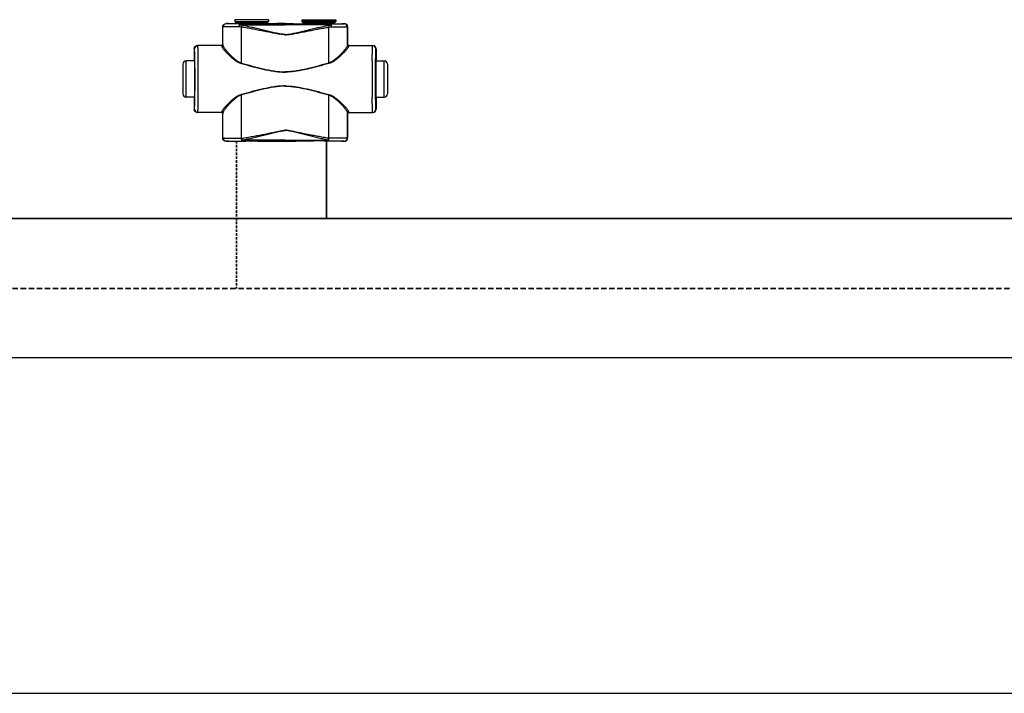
# Model space of a CAD drawing. Header units: millimetres. Extents: x 14365 to 105143, y -126377 to -22383.
# Tile 52 of 191: x 46528 to 47261, y -123757 to -123255. Entities that reach past the tile are written whole.
import ezdxf

# ---------------------------------------------------------------- set-up
doc = ezdxf.new("R2010")
doc.units = ezdxf.units.MM
doc.linetypes.add('VERDECKT', pattern=[9.525, 6.35, -3.175])
doc.linetypes.add('ČÁRKOVANÁ', pattern=[0.75, 0.5, -0.25])
for name, color, linetype, lineweight in [('UT_POTRUBI - PŘÍVOD', 1, 'Continuous', 35), ('UT_POTRUBI - ZPÁTEČKA', 5, 'ČÁRKOVANÁ', 35), ('UT_SCHÉMA_PŘÍVOD', 10, 'Continuous', 35), ('UT_SCHÉMA_ZPÁTEČKA', 172, 'VERDECKT', 35)]:
    doc.layers.add(name, color=color, linetype=linetype, lineweight=lineweight)

msp = doc.modelspace()

# ---------------------------------------------------------------- linework, layer by layer
at = {"color": 0, "linetype": 'Continuous'}
for p, q in [((46679.4, -123261), (46679.27, -123260.87)), ((46679.27, -123273.87), (46679.27, -123260.87)), ((46681.9, -123258.5), (46681.77, -123258.37)), ((46683.43, -123258.37), (46681.77, -123258.37)), ((46683.77, -123258.48), (46683.43, -123258.37)), ((46713.37, -123255.47), (46688.17, -123255.47)), ((46688.17, -123255.47), (46688.17, -123256.87)), ((46688.17, -123256.87), (46689.13, -123257.83)), ((46688.17, -123256.87), (46713.37, -123256.87)), ((46689.13, -123257.83), (46712.42, -123257.83)), ((46689.27, -123258.18), (46712.27, -123258.18)), ((46689.27, -123258.18), (46689.27, -123258.54)), ((46696.92, -123258.57), (46692.07, -123258.57)), ((46692.07, -123259.26), (46692.07, -123258.57)), ((46692.07, -123259.26), (46725.77, -123259.26)), ((46725.77, -123258.57), (46704.63, -123258.57)), ((46712.27, -123258.18), (46712.27, -123258.54)), ((46713.37, -123256.87), (46712.42, -123257.83)), ((46713.37, -123255.47), (46713.37, -123256.87)), ((46719.52, -123258.37), (46717.77, -123258.48)), ((46725.77, -123258.37), (46719.52, -123258.37)), ((46725.77, -123258.37), (46732.03, -123258.37)), ((46725.77, -123258.57), (46746.92, -123258.57)), ((46759.48, -123259.26), (46725.77, -123259.26)), ((46732.03, -123258.37), (46733.77, -123258.48)), ((46738.17, -123255.47), (46763.37, -123255.47)), ((46738.17, -123255.47), (46738.17, -123256.87)), ((46763.37, -123256.87), (46738.17, -123256.87)), ((46738.17, -123256.87), (46739.13, -123257.83)), ((46762.42, -123257.83), (46739.13, -123257.83)), ((46762.27, -123258.18), (46739.27, -123258.18)), ((46739.27, -123258.18), (46739.27, -123258.54)), ((46754.63, -123258.57), (46759.48, -123258.57)), ((46759.48, -123259.26), (46759.48, -123258.57)), ((46762.27, -123258.18), (46762.27, -123258.54)), ((46763.37, -123256.87), (46762.42, -123257.83)), ((46763.37, -123255.47), (46763.37, -123256.87)), ((46767.77, -123258.48), (46768.12, -123258.37)), ((46768.12, -123258.37), (46769.77, -123258.37)), ((46769.65, -123258.5), (46769.77, -123258.37)), ((46772.15, -123261), (46772.27, -123260.87)), ((46772.27, -123273.87), (46772.27, -123260.87)), ((46658.28, -123277.17), (46658.07, -123277.17)), ((46658.07, -123277.17), (46658.07, -123285.32)), ((46678.58, -123274.67), (46660.57, -123274.67)), ((46679.27, -123273.87), (46679.38, -123273.87)), ((46772.27, -123273.87), (46772.17, -123273.87)), ((46772.97, -123274.67), (46790.97, -123274.67)), ((46793.27, -123277.17), (46793.47, -123277.17)), ((46793.47, -123277.17), (46793.47, -123285.32)), ((46649.57, -123288.67), (46649.57, -123310.67)), ((46658.32, -123286.17), (46652.07, -123286.17)), ((46652.07, -123313.17), (46652.07, -123286.17)), ((46658.07, -123285.32), (46658.28, -123285.67)), ((46658.47, -123285.69), (46658.47, -123285.67)), ((46793.08, -123285.69), (46793.08, -123285.67)), ((46793.23, -123286.17), (46799.47, -123286.17)), ((46793.47, -123285.32), (46793.27, -123285.67)), ((46799.47, -123313.17), (46799.47, -123286.17)), ((46801.97, -123288.67), (46801.97, -123310.67)), ((46658.32, -123313.17), (46652.07, -123313.17)), ((46658.28, -123313.67), (46658.07, -123314.02)), ((46658.47, -123313.68), (46658.47, -123313.66)), ((46793.08, -123313.68), (46793.08, -123313.66)), ((46793.23, -123313.17), (46799.47, -123313.17)), ((46793.27, -123313.67), (46793.47, -123314.02)), ((46658.07, -123314.02), (46658.07, -123322.17)), ((46793.47, -123314.02), (46793.47, -123322.17)), ((46658.07, -123322.17), (46658.28, -123322.17)), ((46678.58, -123324.67), (46660.57, -123324.67)), ((46679.38, -123325.47), (46679.27, -123325.47)), ((46679.27, -123343.57), (46679.27, -123325.47)), ((46772.17, -123325.47), (46772.27, -123325.47)), ((46772.27, -123343.57), (46772.27, -123325.47)), ((46772.97, -123324.67), (46790.97, -123324.67)), ((46793.47, -123322.17), (46793.27, -123322.17)), ((46679.27, -123343.57), (46679.39, -123343.46)), ((46681.77, -123346.07), (46681.89, -123345.96)), ((46683.43, -123346.07), (46681.77, -123346.07)), ((46683.77, -123345.97), (46683.43, -123346.07)), ((46693.32, -123343.83), (46693.5, -123343.83)), ((46693.64, -123345.89), (46693.82, -123345.89)), ((46725.77, -123345.14), (46693.82, -123345.14)), ((46693.82, -123345.89), (46693.82, -123345.14)), ((46693.82, -123345.89), (46695.08, -123345.89)), ((46706.47, -123345.89), (46725.77, -123345.89)), ((46719.52, -123346.07), (46717.77, -123345.97)), ((46725.77, -123346.07), (46719.52, -123346.07)), ((46725.77, -123345.14), (46757.73, -123345.14)), ((46745.08, -123345.89), (46725.77, -123345.89)), ((46725.77, -123346.07), (46732.03, -123346.07)), ((46732.03, -123346.07), (46733.77, -123345.97)), ((46757.73, -123345.89), (46756.47, -123345.89)), ((46757.73, -123345.89), (46757.73, -123345.14)), ((46757.91, -123345.89), (46757.73, -123345.89)), ((46758.23, -123343.83), (46758.05, -123343.83)), ((46767.77, -123345.97), (46768.12, -123346.07)), ((46768.12, -123346.07), (46769.77, -123346.07)), ((46769.77, -123346.07), (46769.66, -123345.96)), ((46772.27, -123343.57), (46772.16, -123343.46))]:
    msp.add_line(p, q, dxfattribs=at)
at = {"ltscale": 8}
for p, q in [((31841.29, -123507.19), (105085.12, -123507.19)), ((31841.29, -123757.19), (105085.12, -123757.19))]:
    msp.add_line(p, q, dxfattribs=at)
at = {"color": 0, "linetype": 'Continuous'}
for centre, radius, start, end in [((46681.9, -123261), 2.5, 90.00246, 179.99754), ((46688.77, -123258.18), 0.5, 0, 45), ((46712.77, -123258.18), 0.5, 135, 180), ((46738.77, -123258.18), 0.5, 0, 45), ((46762.77, -123258.18), 0.5, 135, 180), ((46769.65, -123261), 2.5, 0.00246, 89.99754), ((46660.78, -123277.17), 2.5, 90.00225, 180.00111), ((46678.58, -123273.87), 0.8, 270.0036, 359.99724), ((46772.97, -123273.87), 0.8, 180.00276, 269.9964), ((46790.77, -123277.17), 2.5, 359.99889, 89.99775), ((46652.07, -123288.67), 2.5, 90, 180), ((44218.61, -123299.67), 2442.41, 359.68325, 0.31675), ((49232.94, -123299.67), 2442.41, 179.68325, 180.31675), ((46799.47, -123288.67), 2.5, 0, 90), ((46652.07, -123310.67), 2.5, 180, 270), ((46799.47, -123310.67), 2.5, 270, 0), ((46660.78, -123322.17), 2.5, 179.99889, 269.99775), ((46678.58, -123325.47), 0.8, 0.00276, 89.9964), ((46772.97, -123325.47), 0.8, 90.0036, 179.99724), ((46790.77, -123322.17), 2.5, 270.00225, 0.00111), ((46681.89, -123343.46), 2.5, 180.00246, 269.99754), ((46769.66, -123343.46), 2.5, 270.00246, 359.99754)]:
    msp.add_arc(centre, radius, start, end, dxfattribs=at)
at = {"color": 0, "linetype": 'Continuous', "extrusion": (0, 0, -1)}
for centre, major_axis, ratio, start_param, end_param in [((46681.77, -123260.87), (-1.77, 1.77), 0.999973, -0.785384, 0.785384), ((46700.77, -123258.48), (-17, 0), 0.005236, 4.941076, 6.283185), ((46700.77, -123258.48), (-17, 0), 0.005236, 3.141593, 4.483702), ((46660.57, -123277.17), (-2.5, 0), 0.999945, 0, 1.570796), ((46678.47, -123273.87), (-0.8, 0), 0.999986, -3.141593, -1.659157), ((46658.28, -123299.67), (0, 14), 0.010472, 0, 3.141593), ((46660.57, -123322.17), (-2.5, 0), 0.999945, -1.570796, 0), ((46678.47, -123325.47), (0.8, 0), 0.999986, -1.395381, 0), ((46681.77, -123343.57), (1.77, 1.77), 0.999973, -3.926977, -2.356208), ((46700.77, -123345.97), (-17, 0), 0.005236, 0, 1.229157), ((46700.77, -123345.97), (-17, 0), 0.005236, 1.912436, 3.141593)]:
    msp.add_ellipse(centre, major_axis=major_axis, ratio=ratio, start_param=start_param, end_param=end_param, dxfattribs=at)
at = {"color": 0, "linetype": 'Continuous'}
for centre, major_axis, ratio, start_param, end_param in [((46750.77, -123258.48), (17, 0), 0.005236, 3.141593, 4.483702), ((46750.77, -123258.48), (17, 0), 0.005236, 4.941076, 6.283185), ((46769.77, -123260.87), (1.77, 1.77), 0.999973, -0.785384, 0.785384), ((46773.07, -123273.87), (0.8, 0), 0.999986, -3.141593, -1.659157), ((46790.97, -123277.17), (2.5, 0), 0.999945, 0, 1.570796), ((46793.27, -123299.67), (0, 14), 0.010472, 0, 3.141593), ((46773.07, -123325.47), (-0.8, 0), 0.999986, -1.395381, 0), ((46790.97, -123322.17), (2.5, 0), 0.999945, -1.570796, 0), ((46750.77, -123345.97), (17, 0), 0.005236, 1.912436, 3.141593), ((46750.77, -123345.97), (17, 0), 0.005236, 0, 1.229157), ((46769.77, -123343.57), (-1.77, 1.77), 0.999973, -3.926977, -2.356208)]:
    msp.add_ellipse(centre, major_axis=major_axis, ratio=ratio, start_param=start_param, end_param=end_param, dxfattribs=at)
for points, knots in [([(46691.46, -123260.68), (46690.62, -123260.69), (46689.02, -123260.7), (46687.05, -123260.72), (46685.59, -123260.74), (46684.58, -123260.76), (46683.65, -123260.77), (46682.8, -123260.79), (46682.04, -123260.81), (46681.37, -123260.84), (46680.79, -123260.86), (46680.37, -123260.88), (46680.08, -123260.9), (46679.91, -123260.91), (46679.76, -123260.93), (46679.63, -123260.94), (46679.54, -123260.95), (46679.46, -123260.97), (46679.42, -123260.98), (46679.4, -123260.99), (46679.4, -123261)], [0, 0, 0, 0, 0.207034, 0.39928, 0.488214, 0.57154, 0.648707, 0.71921, 0.782588, 0.838437, 0.886403, 0.926186, 0.942933, 0.957549, 0.970012, 0.98031, 0.988432, 0.994377, 0.998178, 1, 1, 1, 1]), ([(46679.41, -123274.41), (46679.41, -123273.29), (46679.4, -123268.82), (46679.4, -123264.35), (46679.4, -123261)], [0, 0, 0, 0, 0.250733, 1, 1, 1, 1]), ([(46692.07, -123258.57), (46691.37, -123258.56), (46690.01, -123258.56), (46688.35, -123258.56), (46687.11, -123258.55), (46686.26, -123258.55), (46685.48, -123258.54), (46684.76, -123258.54), (46684.12, -123258.54), (46683.55, -123258.53), (46683.07, -123258.53), (46682.71, -123258.52), (46682.47, -123258.52), (46682.33, -123258.51), (46682.2, -123258.51), (46682.1, -123258.51), (46682.02, -123258.51), (46681.98, -123258.5), (46681.95, -123258.5), (46681.93, -123258.5), (46681.91, -123258.5), (46681.9, -123258.5), (46681.9, -123258.5), (46681.9, -123258.5)], [0, 0, 0, 0, 0.207653, 0.400343, 0.489423, 0.572844, 0.650059, 0.720565, 0.783909, 0.839692, 0.887568, 0.927242, 0.943927, 0.958477, 0.970869, 0.981088, 0.989117, 0.992306, 0.994945, 0.997032, 0.998568, 0.999554, 1, 1, 1, 1]), ([(46692.07, -123258.57), (46691.98, -123258.57), (46691.88, -123258.68), (46691.8, -123258.81), (46691.74, -123258.96), (46691.66, -123259.19), (46691.59, -123259.5), (46691.53, -123259.86), (46691.48, -123260.26), (46691.46, -123260.54), (46691.46, -123260.68)], [0, 0, 0, 0, 0.117156, 0.161001, 0.211236, 0.330442, 0.472834, 0.634922, 0.812344, 1, 1, 1, 1]), ([(46692.07, -123259.26), (46691.95, -123259.47), (46691.72, -123259.93), (46691.54, -123260.42), (46691.46, -123260.68)], [0, 0, 0, 0, 0.464895, 1, 1, 1, 1]), ([(46693.32, -123261.04), (46693.16, -123261.02), (46692.54, -123260.93), (46691.92, -123260.8), (46691.46, -123260.68)], [0, 0, 0, 0, 0.252579, 1, 1, 1, 1]), ([(46693.65, -123259.71), (46693.51, -123259.68), (46692.98, -123259.56), (46692.46, -123259.4), (46692.07, -123259.26)], [0, 0, 0, 0, 0.253704, 1, 1, 1, 1]), ([(46693.65, -123259.71), (46693.58, -123259.91), (46693.46, -123260.35), (46693.37, -123260.8), (46693.32, -123261.04)], [0, 0, 0, 0, 0.464569, 1, 1, 1, 1]), ([(46725.77, -123266.68), (46725.77, -123266.68), (46725.08, -123266.68), (46723.71, -123266.6), (46721.65, -123266.32), (46719.62, -123265.97), (46716.91, -123265.47), (46713.53, -123264.8), (46709.48, -123264.01), (46705.44, -123263.22), (46701.4, -123262.46), (46697.36, -123261.73), (46694.67, -123261.27), (46693.32, -123261.04)], [0.5000015, 0.5000015, 0.5000015, 0.5000015, 0.500002, 0.5313979, 0.5627848, 0.5941575, 0.6255147, 0.6881766, 0.7507583, 0.8132458, 0.8756245, 0.9378805, 1, 1, 1, 1]), ([(46693.34, -123287.82), (46693.34, -123285.58), (46693.33, -123276.65), (46693.33, -123267.73), (46693.32, -123261.04)], [0, 0, 0, 0, 0.250952, 1, 1, 1, 1]), ([(46725.77, -123266.5), (46725.77, -123266.5), (46725.43, -123266.5), (46724.74, -123266.48), (46723.37, -123266.34), (46721.67, -123266.06), (46719.64, -123265.64), (46717.63, -123265.18), (46715.62, -123264.71), (46712.95, -123264.07), (46709.62, -123263.27), (46705.62, -123262.33), (46701.63, -123261.41), (46697.64, -123260.53), (46694.98, -123259.98), (46693.65, -123259.71)], [0.499995, 0.499995, 0.499995, 0.499995, 0.4999958, 0.5157333, 0.5314718, 0.5629204, 0.5943483, 0.6257534, 0.6571339, 0.6884877, 0.7511054, 0.813586, 0.8759088, 0.9380534, 1, 1, 1, 1]), ([(46704.63, -123258.57), (46703.99, -123258.57), (46702.71, -123258.59), (46700.77, -123258.61), (46698.84, -123258.59), (46697.56, -123258.57), (46696.92, -123258.57)], [0, 0, 0, 0, 0.248355, 0.5, 0.751645, 1, 1, 1, 1]), ([(46725.77, -123266.5), (46725.77, -123266.5), (46726.12, -123266.5), (46726.81, -123266.48), (46728.18, -123266.34), (46729.88, -123266.06), (46731.91, -123265.64), (46733.92, -123265.18), (46735.93, -123264.71), (46738.6, -123264.07), (46741.93, -123263.27), (46745.93, -123262.33), (46749.92, -123261.41), (46753.91, -123260.53), (46756.57, -123259.98), (46757.9, -123259.71)], [0.499995, 0.499995, 0.499995, 0.499995, 0.4999958, 0.5157333, 0.5314718, 0.5629204, 0.5943483, 0.6257534, 0.6571339, 0.6884877, 0.7511054, 0.813586, 0.8759088, 0.9380534, 1, 1, 1, 1]), ([(46725.77, -123266.68), (46725.77, -123266.68), (46726.46, -123266.68), (46727.84, -123266.6), (46729.9, -123266.32), (46731.93, -123265.97), (46734.64, -123265.47), (46738.02, -123264.8), (46742.07, -123264.01), (46746.11, -123263.22), (46750.15, -123262.46), (46754.19, -123261.73), (46756.88, -123261.27), (46758.23, -123261.04)], [0.5000015, 0.5000015, 0.5000015, 0.5000015, 0.500002, 0.5313979, 0.5627848, 0.5941575, 0.6255147, 0.6881766, 0.7507583, 0.8132458, 0.8756245, 0.9378805, 1, 1, 1, 1]), ([(46746.92, -123258.57), (46747.56, -123258.57), (46748.84, -123258.59), (46750.77, -123258.61), (46752.71, -123258.59), (46753.99, -123258.57), (46754.63, -123258.57)], [0, 0, 0, 0, 0.248355, 0.5, 0.751645, 1, 1, 1, 1]), ([(46757.9, -123259.71), (46758.04, -123259.68), (46758.57, -123259.56), (46759.09, -123259.4), (46759.48, -123259.26)], [0, 0, 0, 0, 0.253704, 1, 1, 1, 1]), ([(46757.9, -123259.71), (46757.97, -123259.91), (46758.09, -123260.35), (46758.18, -123260.8), (46758.23, -123261.04)], [0, 0, 0, 0, 0.464569, 1, 1, 1, 1]), ([(46758.21, -123287.82), (46758.21, -123285.58), (46758.22, -123276.65), (46758.22, -123267.73), (46758.23, -123261.04)], [0, 0, 0, 0, 0.250952, 1, 1, 1, 1]), ([(46758.23, -123261.04), (46758.39, -123261.02), (46759.01, -123260.93), (46759.63, -123260.8), (46760.09, -123260.68)], [0, 0, 0, 0, 0.252579, 1, 1, 1, 1]), ([(46759.48, -123258.57), (46760.18, -123258.56), (46761.54, -123258.56), (46763.2, -123258.56), (46764.44, -123258.55), (46765.28, -123258.55), (46766.07, -123258.54), (46766.79, -123258.54), (46767.43, -123258.54), (46767.99, -123258.53), (46768.48, -123258.53), (46768.83, -123258.52), (46769.08, -123258.52), (46769.22, -123258.51), (46769.35, -123258.51), (46769.45, -123258.51), (46769.53, -123258.51), (46769.57, -123258.5), (46769.6, -123258.5), (46769.62, -123258.5), (46769.64, -123258.5), (46769.65, -123258.5), (46769.65, -123258.5), (46769.65, -123258.5)], [0, 0, 0, 0, 0.207653, 0.400343, 0.489423, 0.572844, 0.650059, 0.720565, 0.783909, 0.839692, 0.887568, 0.927242, 0.943927, 0.958477, 0.970869, 0.981088, 0.989117, 0.992306, 0.994945, 0.997032, 0.998568, 0.999554, 1, 1, 1, 1]), ([(46759.48, -123258.57), (46759.56, -123258.57), (46759.67, -123258.68), (46759.75, -123258.81), (46759.81, -123258.96), (46759.89, -123259.19), (46759.96, -123259.5), (46760.02, -123259.86), (46760.07, -123260.26), (46760.09, -123260.54), (46760.09, -123260.68)], [0, 0, 0, 0, 0.117156, 0.161001, 0.211236, 0.330442, 0.472834, 0.634922, 0.812344, 1, 1, 1, 1]), ([(46759.48, -123259.26), (46759.6, -123259.47), (46759.83, -123259.93), (46760.01, -123260.42), (46760.09, -123260.68)], [0, 0, 0, 0, 0.464895, 1, 1, 1, 1]), ([(46760.09, -123260.68), (46760.92, -123260.69), (46762.53, -123260.7), (46764.5, -123260.72), (46765.96, -123260.74), (46766.97, -123260.76), (46767.9, -123260.77), (46768.75, -123260.79), (46769.51, -123260.81), (46770.18, -123260.84), (46770.76, -123260.86), (46771.18, -123260.88), (46771.47, -123260.9), (46771.64, -123260.91), (46771.79, -123260.93), (46771.92, -123260.94), (46772.01, -123260.95), (46772.08, -123260.97), (46772.13, -123260.98), (46772.15, -123260.99), (46772.15, -123261)], [0, 0, 0, 0, 0.207034, 0.39928, 0.488214, 0.57154, 0.648707, 0.71921, 0.782588, 0.838437, 0.886403, 0.926186, 0.942933, 0.957549, 0.970012, 0.98031, 0.988432, 0.994377, 0.998178, 1, 1, 1, 1]), ([(46772.14, -123274.41), (46772.14, -123273.29), (46772.15, -123268.82), (46772.15, -123264.35), (46772.15, -123261)], [0, 0, 0, 0, 0.250733, 1, 1, 1, 1]), ([(46658.47, -123285.67), (46658.46, -123285.04), (46658.45, -123283.85), (46658.44, -123282.41), (46658.42, -123281.36), (46658.41, -123280.65), (46658.4, -123280.01), (46658.39, -123279.43), (46658.38, -123278.91), (46658.36, -123278.46), (46658.35, -123278.08), (46658.34, -123277.8), (46658.33, -123277.61), (46658.32, -123277.5), (46658.32, -123277.4), (46658.31, -123277.32), (46658.31, -123277.26), (46658.3, -123277.21), (46658.29, -123277.19), (46658.29, -123277.17), (46658.28, -123277.17)], [0, 0, 0, 0, 0.221931, 0.420259, 0.509783, 0.592499, 0.668149, 0.736495, 0.797321, 0.850436, 0.895675, 0.932895, 0.948462, 0.961984, 0.973451, 0.982856, 0.990196, 0.99547, 0.998697, 1, 1, 1, 1]), ([(46660.98, -123286.17), (46660.98, -123285.33), (46660.97, -123283.74), (46660.95, -123281.8), (46660.93, -123280.38), (46660.92, -123279.43), (46660.91, -123278.55), (46660.9, -123277.76), (46660.89, -123277.06), (46660.87, -123276.44), (46660.86, -123275.92), (46660.85, -123275.54), (46660.84, -123275.28), (46660.83, -123275.12), (46660.82, -123274.99), (46660.81, -123274.88), (46660.81, -123274.79), (46660.8, -123274.73), (46660.79, -123274.69), (46660.79, -123274.68), (46660.79, -123274.67), (46660.78, -123274.67)], [0, 0, 0, 0, 0.218984, 0.416191, 0.505653, 0.588551, 0.664564, 0.733396, 0.794781, 0.848478, 0.894279, 0.932006, 0.947796, 0.961515, 0.973152, 0.982695, 0.990138, 0.995479, 0.998726, 0.999584, 1, 1, 1, 1]), ([(46678.58, -123274.67), (46678.58, -123274.67), (46678.58, -123274.68), (46678.58, -123274.68), (46678.59, -123274.69), (46678.59, -123274.72), (46678.59, -123274.75), (46678.59, -123274.81), (46678.6, -123274.88), (46678.6, -123274.97), (46678.6, -123275.08), (46678.61, -123275.15), (46678.61, -123275.19)], [0, 0, 0, 0, 0.005122, 0.017304, 0.037118, 0.064661, 0.143035, 0.252499, 0.393016, 0.564526, 0.766907, 1, 1, 1, 1]), ([(46679.41, -123274.41), (46679.41, -123274.51), (46679.36, -123274.72), (46679.19, -123274.98), (46678.92, -123275.15), (46678.71, -123275.19), (46678.61, -123275.19)], [0, 0, 0, 0, 0.247572, 0.496581, 0.747591, 1, 1, 1, 1]), ([(46678.61, -123275.19), (46678.61, -123275.26), (46678.63, -123275.4), (46678.7, -123275.62), (46678.81, -123275.87), (46679.02, -123276.26), (46679.38, -123276.8), (46679.91, -123277.5), (46680.55, -123278.29), (46681.59, -123279.47), (46683.09, -123281.05), (46685.13, -123283.02), (46687.04, -123284.66), (46688.74, -123285.92), (46690.6, -123287.13), (46692.14, -123287.86), (46693.23, -123288.15)], [0, 0, 0, 0, 0.009694, 0.02127, 0.034861, 0.050494, 0.087694, 0.13227, 0.183417, 0.240322, 0.368483, 0.511765, 0.666448, 0.747227, 0.829948, 1, 1, 1, 1]), ([(46679.38, -123273.87), (46679.38, -123273.87), (46679.38, -123273.88), (46679.38, -123273.88), (46679.39, -123273.89), (46679.39, -123273.92), (46679.39, -123273.96), (46679.39, -123274.01), (46679.4, -123274.09), (46679.4, -123274.18), (46679.4, -123274.29), (46679.41, -123274.37), (46679.41, -123274.41)], [0, 0, 0, 0, 0.005057, 0.017214, 0.037015, 0.06455, 0.142921, 0.252392, 0.392925, 0.564459, 0.766871, 1, 1, 1, 1]), ([(46679.41, -123274.41), (46679.41, -123274.48), (46679.43, -123274.62), (46679.5, -123274.86), (46679.6, -123275.11), (46679.8, -123275.52), (46680.13, -123276.08), (46680.64, -123276.81), (46681.24, -123277.62), (46682.22, -123278.83), (46683.63, -123280.45), (46685.56, -123282.47), (46687.38, -123284.16), (46688.99, -123285.48), (46690.77, -123286.74), (46692.27, -123287.51), (46693.34, -123287.82)], [0, 0, 0, 0, 0.010286, 0.022433, 0.036551, 0.052653, 0.090607, 0.135698, 0.187142, 0.244158, 0.372094, 0.514728, 0.6685, 0.748767, 0.830965, 1, 1, 1, 1]), ([(46772.14, -123274.41), (46772.14, -123274.48), (46772.12, -123274.62), (46772.05, -123274.86), (46771.95, -123275.11), (46771.75, -123275.52), (46771.42, -123276.08), (46770.91, -123276.81), (46770.31, -123277.62), (46769.33, -123278.83), (46767.92, -123280.45), (46765.99, -123282.47), (46764.17, -123284.16), (46762.55, -123285.48), (46760.78, -123286.74), (46759.28, -123287.51), (46758.21, -123287.82)], [0, 0, 0, 0, 0.010286, 0.022433, 0.036551, 0.052653, 0.090607, 0.135698, 0.187142, 0.244158, 0.372094, 0.514728, 0.6685, 0.748767, 0.830965, 1, 1, 1, 1]), ([(46772.94, -123275.19), (46772.94, -123275.26), (46772.92, -123275.4), (46772.85, -123275.62), (46772.74, -123275.87), (46772.53, -123276.26), (46772.17, -123276.8), (46771.64, -123277.5), (46771, -123278.29), (46769.96, -123279.47), (46768.46, -123281.05), (46766.42, -123283.02), (46764.51, -123284.66), (46762.81, -123285.92), (46760.95, -123287.13), (46759.41, -123287.86), (46758.32, -123288.15)], [0, 0, 0, 0, 0.009694, 0.02127, 0.034861, 0.050494, 0.087694, 0.13227, 0.183417, 0.240322, 0.368483, 0.511765, 0.666448, 0.747227, 0.829948, 1, 1, 1, 1]), ([(46772.17, -123273.87), (46772.17, -123273.87), (46772.17, -123273.88), (46772.17, -123273.88), (46772.16, -123273.89), (46772.16, -123273.92), (46772.16, -123273.96), (46772.16, -123274.01), (46772.15, -123274.09), (46772.15, -123274.18), (46772.15, -123274.29), (46772.14, -123274.37), (46772.14, -123274.41)], [0, 0, 0, 0, 0.005057, 0.017214, 0.037015, 0.06455, 0.142921, 0.252392, 0.392925, 0.564459, 0.766871, 1, 1, 1, 1]), ([(46772.14, -123274.41), (46772.14, -123274.51), (46772.18, -123274.72), (46772.36, -123274.98), (46772.63, -123275.15), (46772.84, -123275.19), (46772.94, -123275.19)], [0, 0, 0, 0, 0.247572, 0.496581, 0.747591, 1, 1, 1, 1]), ([(46772.97, -123274.67), (46772.97, -123274.67), (46772.97, -123274.68), (46772.97, -123274.68), (46772.96, -123274.69), (46772.96, -123274.72), (46772.96, -123274.75), (46772.96, -123274.81), (46772.95, -123274.88), (46772.95, -123274.97), (46772.95, -123275.08), (46772.94, -123275.15), (46772.94, -123275.19)], [0, 0, 0, 0, 0.005122, 0.017304, 0.037118, 0.064661, 0.143035, 0.252499, 0.393016, 0.564526, 0.766907, 1, 1, 1, 1]), ([(46790.57, -123286.17), (46790.57, -123285.33), (46790.58, -123283.74), (46790.6, -123281.8), (46790.62, -123280.38), (46790.63, -123279.43), (46790.64, -123278.55), (46790.65, -123277.76), (46790.66, -123277.06), (46790.68, -123276.44), (46790.69, -123275.92), (46790.7, -123275.54), (46790.71, -123275.28), (46790.72, -123275.12), (46790.73, -123274.99), (46790.73, -123274.88), (46790.74, -123274.79), (46790.75, -123274.73), (46790.76, -123274.69), (46790.76, -123274.68), (46790.76, -123274.67), (46790.77, -123274.67)], [0, 0, 0, 0, 0.218984, 0.416191, 0.505653, 0.588551, 0.664564, 0.733396, 0.794781, 0.848478, 0.894279, 0.932006, 0.947796, 0.961515, 0.973152, 0.982695, 0.990138, 0.995479, 0.998726, 0.999584, 1, 1, 1, 1]), ([(46793.08, -123285.67), (46793.09, -123285.04), (46793.1, -123283.85), (46793.11, -123282.41), (46793.13, -123281.36), (46793.14, -123280.65), (46793.15, -123280.01), (46793.16, -123279.43), (46793.17, -123278.91), (46793.19, -123278.46), (46793.2, -123278.08), (46793.21, -123277.8), (46793.22, -123277.61), (46793.23, -123277.5), (46793.23, -123277.4), (46793.24, -123277.32), (46793.24, -123277.26), (46793.25, -123277.21), (46793.26, -123277.19), (46793.26, -123277.17), (46793.27, -123277.17)], [0, 0, 0, 0, 0.221931, 0.420259, 0.509783, 0.592499, 0.668149, 0.736495, 0.797321, 0.850436, 0.895675, 0.932895, 0.948462, 0.961984, 0.973451, 0.982856, 0.990196, 0.99547, 0.998697, 1, 1, 1, 1]), ([(46658.47, -123313.66), (46658.49, -123311.47), (46658.51, -123306.81), (46658.52, -123299.68), (46658.51, -123292.54), (46658.49, -123287.88), (46658.47, -123285.69)], [0, 0, 0, 0, 0.235226, 0.499987, 0.764754, 1, 1, 1, 1]), ([(46693.34, -123287.82), (46693.33, -123287.85), (46693.3, -123287.96), (46693.26, -123288.07), (46693.23, -123288.15)], [0, 0, 0, 0, 0.258378, 1, 1, 1, 1]), ([(46693.23, -123288.15), (46695.9, -123288.87), (46699.9, -123289.94), (46705.26, -123291.31), (46709.3, -123292.28), (46713.36, -123293.16), (46717.47, -123293.89), (46720.92, -123294.3), (46723.69, -123294.48), (46725.08, -123294.51), (46725.77, -123294.51), (46725.77, -123294.51)], [0, 0, 0, 0, 0.1245061, 0.1869228, 0.2494269, 0.3120016, 0.3746311, 0.4372993, 0.4686472, 0.4999998, 0.5, 0.5, 0.5, 0.5]), ([(46693.34, -123287.82), (46695.99, -123288.56), (46699.97, -123289.66), (46705.31, -123291.07), (46709.34, -123292.07), (46713.39, -123292.97), (46717.48, -123293.72), (46720.92, -123294.15), (46723.69, -123294.33), (46725.08, -123294.36), (46725.77, -123294.36), (46725.77, -123294.36)], [0, 0, 0, 0, 0.1244767, 0.1868883, 0.2493924, 0.3119715, 0.3746087, 0.437287, 0.4686409, 0.4999998, 0.5, 0.5, 0.5, 0.5]), ([(46758.21, -123287.82), (46755.56, -123288.56), (46751.57, -123289.66), (46746.24, -123291.07), (46742.21, -123292.07), (46738.16, -123292.97), (46734.07, -123293.72), (46730.63, -123294.15), (46727.86, -123294.33), (46726.47, -123294.36), (46725.77, -123294.36), (46725.77, -123294.36)], [0, 0, 0, 0, 0.1244767, 0.1868883, 0.2493924, 0.3119715, 0.3746087, 0.437287, 0.4686409, 0.4999998, 0.5, 0.5, 0.5, 0.5]), ([(46758.32, -123288.15), (46755.65, -123288.87), (46751.65, -123289.94), (46746.29, -123291.31), (46742.25, -123292.28), (46738.19, -123293.16), (46734.08, -123293.89), (46730.63, -123294.3), (46727.86, -123294.48), (46726.47, -123294.51), (46725.77, -123294.51), (46725.77, -123294.51)], [0, 0, 0, 0, 0.1245061, 0.1869228, 0.2494269, 0.3120016, 0.3746311, 0.4372993, 0.4686472, 0.4999998, 0.5, 0.5, 0.5, 0.5]), ([(46758.21, -123287.82), (46758.22, -123287.85), (46758.25, -123287.96), (46758.29, -123288.07), (46758.32, -123288.15)], [0, 0, 0, 0, 0.258378, 1, 1, 1, 1]), ([(46793.08, -123313.66), (46793.06, -123311.47), (46793.04, -123306.81), (46793.03, -123299.68), (46793.04, -123292.54), (46793.06, -123287.88), (46793.08, -123285.69)], [0, 0, 0, 0, 0.235226, 0.499987, 0.764754, 1, 1, 1, 1]), ([(46725.77, -123304.84), (46724.38, -123304.84), (46721.61, -123304.96), (46717.47, -123305.46), (46713.36, -123306.19), (46709.3, -123307.07), (46705.26, -123308.04), (46699.9, -123309.41), (46695.9, -123310.48), (46693.23, -123311.2)], [0.5, 0.5, 0.5, 0.5, 0.5626889, 0.6253582, 0.6879892, 0.7505657, 0.8130716, 0.8754902, 1, 1, 1, 1]), ([(46725.77, -123304.99), (46724.39, -123304.99), (46721.61, -123305.11), (46717.48, -123305.63), (46713.39, -123306.38), (46709.34, -123307.28), (46705.31, -123308.28), (46699.97, -123309.69), (46695.99, -123310.79), (46693.34, -123311.53)], [0.5, 0.5, 0.5, 0.5, 0.5627005, 0.6253799, 0.6880187, 0.7505997, 0.8131057, 0.8755193, 1, 1, 1, 1]), ([(46725.77, -123304.84), (46727.16, -123304.84), (46729.94, -123304.96), (46734.08, -123305.46), (46738.19, -123306.19), (46742.25, -123307.07), (46746.29, -123308.04), (46751.65, -123309.41), (46755.65, -123310.48), (46758.32, -123311.2)], [0.5, 0.5, 0.5, 0.5, 0.5626889, 0.6253582, 0.6879892, 0.7505657, 0.8130716, 0.8754902, 1, 1, 1, 1]), ([(46725.77, -123304.99), (46727.16, -123304.99), (46729.94, -123305.11), (46734.07, -123305.63), (46738.16, -123306.38), (46742.21, -123307.28), (46746.24, -123308.28), (46751.57, -123309.69), (46755.56, -123310.79), (46758.21, -123311.53)], [0.5, 0.5, 0.5, 0.5, 0.5627005, 0.6253799, 0.6880187, 0.7505997, 0.8131057, 0.8755193, 1, 1, 1, 1]), ([(46658.28, -123322.17), (46658.29, -123322.17), (46658.29, -123322.16), (46658.3, -123322.13), (46658.31, -123322.09), (46658.31, -123322.03), (46658.32, -123321.95), (46658.32, -123321.85), (46658.33, -123321.73), (46658.34, -123321.55), (46658.35, -123321.27), (46658.36, -123320.88), (46658.38, -123320.43), (46658.39, -123319.92), (46658.4, -123319.34), (46658.41, -123318.69), (46658.42, -123317.99), (46658.44, -123316.94), (46658.45, -123315.5), (46658.46, -123314.3), (46658.47, -123313.68)], [0, 0, 0, 0, 0.001303, 0.00453, 0.009804, 0.017144, 0.026549, 0.038016, 0.051538, 0.067105, 0.104325, 0.149564, 0.202679, 0.263505, 0.331851, 0.407501, 0.490217, 0.579741, 0.778069, 1, 1, 1, 1]), ([(46660.78, -123324.67), (46660.79, -123324.67), (46660.79, -123324.67), (46660.79, -123324.65), (46660.8, -123324.62), (46660.81, -123324.56), (46660.81, -123324.47), (46660.82, -123324.36), (46660.83, -123324.23), (46660.84, -123324.07), (46660.85, -123323.81), (46660.86, -123323.43), (46660.87, -123322.91), (46660.89, -123322.29), (46660.9, -123321.58), (46660.91, -123320.79), (46660.92, -123319.92), (46660.93, -123318.97), (46660.95, -123317.55), (46660.97, -123315.61), (46660.98, -123314.02), (46660.98, -123313.18)], [0, 0, 0, 0, 0.000416, 0.001274, 0.004521, 0.009862, 0.017305, 0.026849, 0.038485, 0.052204, 0.067994, 0.105721, 0.151522, 0.205219, 0.266604, 0.335437, 0.411449, 0.494347, 0.58381, 0.781016, 1, 1, 1, 1]), ([(46693.23, -123311.2), (46692.14, -123311.49), (46690.6, -123312.22), (46688.74, -123313.43), (46687.04, -123314.69), (46685.13, -123316.33), (46683.09, -123318.3), (46681.59, -123319.88), (46680.55, -123321.06), (46679.91, -123321.84), (46679.38, -123322.55), (46679.02, -123323.09), (46678.81, -123323.48), (46678.7, -123323.73), (46678.63, -123323.95), (46678.61, -123324.09), (46678.61, -123324.16)], [0, 0, 0, 0, 0.170052, 0.252774, 0.333553, 0.488235, 0.631517, 0.759678, 0.816583, 0.86773, 0.912306, 0.949506, 0.965139, 0.978731, 0.990306, 1, 1, 1, 1]), ([(46693.34, -123311.53), (46692.27, -123311.84), (46690.77, -123312.61), (46688.99, -123313.87), (46687.38, -123315.18), (46685.56, -123316.88), (46683.63, -123318.89), (46682.22, -123320.52), (46681.24, -123321.73), (46680.64, -123322.54), (46680.13, -123323.27), (46679.8, -123323.83), (46679.6, -123324.23), (46679.5, -123324.49), (46679.43, -123324.72), (46679.41, -123324.87), (46679.41, -123324.94)], [0, 0, 0, 0, 0.169036, 0.251233, 0.3315, 0.485272, 0.627906, 0.755842, 0.812858, 0.864302, 0.909393, 0.947347, 0.963449, 0.977567, 0.989714, 1, 1, 1, 1]), ([(46693.34, -123311.53), (46693.33, -123311.5), (46693.3, -123311.39), (46693.26, -123311.28), (46693.23, -123311.2)], [0, 0, 0, 0, 0.258378, 1, 1, 1, 1]), ([(46693.32, -123343.83), (46693.32, -123341.15), (46693.33, -123330.39), (46693.33, -123319.62), (46693.34, -123311.53)], [0, 0, 0, 0, 0.248459, 1, 1, 1, 1]), ([(46758.21, -123311.53), (46758.22, -123311.5), (46758.25, -123311.39), (46758.29, -123311.28), (46758.32, -123311.2)], [0, 0, 0, 0, 0.258378, 1, 1, 1, 1]), ([(46758.21, -123311.53), (46759.28, -123311.84), (46760.78, -123312.61), (46762.55, -123313.87), (46764.17, -123315.18), (46765.99, -123316.88), (46767.92, -123318.89), (46769.33, -123320.52), (46770.31, -123321.73), (46770.91, -123322.54), (46771.42, -123323.27), (46771.75, -123323.83), (46771.95, -123324.23), (46772.05, -123324.49), (46772.12, -123324.72), (46772.14, -123324.87), (46772.14, -123324.94)], [0, 0, 0, 0, 0.169036, 0.251233, 0.3315, 0.485272, 0.627906, 0.755842, 0.812858, 0.864302, 0.909393, 0.947347, 0.963449, 0.977567, 0.989714, 1, 1, 1, 1]), ([(46758.23, -123343.83), (46758.23, -123341.15), (46758.22, -123330.39), (46758.22, -123319.62), (46758.21, -123311.53)], [0, 0, 0, 0, 0.248459, 1, 1, 1, 1]), ([(46758.32, -123311.2), (46759.41, -123311.49), (46760.95, -123312.22), (46762.81, -123313.43), (46764.51, -123314.69), (46766.42, -123316.33), (46768.46, -123318.3), (46769.96, -123319.88), (46771, -123321.06), (46771.64, -123321.84), (46772.17, -123322.55), (46772.53, -123323.09), (46772.74, -123323.48), (46772.85, -123323.73), (46772.92, -123323.95), (46772.94, -123324.09), (46772.94, -123324.16)], [0, 0, 0, 0, 0.170052, 0.252774, 0.333553, 0.488235, 0.631517, 0.759678, 0.816583, 0.86773, 0.912306, 0.949506, 0.965139, 0.978731, 0.990306, 1, 1, 1, 1]), ([(46790.77, -123324.67), (46790.76, -123324.67), (46790.76, -123324.67), (46790.76, -123324.65), (46790.75, -123324.62), (46790.74, -123324.56), (46790.73, -123324.47), (46790.73, -123324.36), (46790.72, -123324.23), (46790.71, -123324.07), (46790.7, -123323.81), (46790.69, -123323.43), (46790.68, -123322.91), (46790.66, -123322.29), (46790.65, -123321.58), (46790.64, -123320.79), (46790.63, -123319.92), (46790.62, -123318.97), (46790.6, -123317.55), (46790.58, -123315.61), (46790.57, -123314.02), (46790.57, -123313.18)], [0, 0, 0, 0, 0.000416, 0.001274, 0.004521, 0.009862, 0.017305, 0.026849, 0.038485, 0.052204, 0.067994, 0.105721, 0.151522, 0.205219, 0.266604, 0.335437, 0.411449, 0.494347, 0.58381, 0.781016, 1, 1, 1, 1]), ([(46793.27, -123322.17), (46793.26, -123322.17), (46793.26, -123322.16), (46793.25, -123322.13), (46793.24, -123322.09), (46793.24, -123322.03), (46793.23, -123321.95), (46793.23, -123321.85), (46793.22, -123321.73), (46793.21, -123321.55), (46793.2, -123321.27), (46793.19, -123320.88), (46793.17, -123320.43), (46793.16, -123319.92), (46793.15, -123319.34), (46793.14, -123318.69), (46793.13, -123317.99), (46793.11, -123316.94), (46793.1, -123315.5), (46793.09, -123314.3), (46793.08, -123313.68)], [0, 0, 0, 0, 0.001303, 0.00453, 0.009804, 0.017144, 0.026549, 0.038016, 0.051538, 0.067105, 0.104325, 0.149564, 0.202679, 0.263505, 0.331851, 0.407501, 0.490217, 0.579741, 0.778069, 1, 1, 1, 1]), ([(46678.61, -123324.16), (46678.61, -123324.2), (46678.6, -123324.27), (46678.6, -123324.38), (46678.6, -123324.47), (46678.59, -123324.54), (46678.59, -123324.6), (46678.59, -123324.63), (46678.59, -123324.65), (46678.58, -123324.66), (46678.58, -123324.67), (46678.58, -123324.67), (46678.58, -123324.67)], [0, 0, 0, 0, 0.233093, 0.435474, 0.606984, 0.747501, 0.856965, 0.935339, 0.962882, 0.982696, 0.994878, 1, 1, 1, 1]), ([(46679.41, -123324.94), (46679.41, -123324.84), (46679.36, -123324.63), (46679.19, -123324.37), (46678.92, -123324.2), (46678.71, -123324.16), (46678.61, -123324.16)], [0, 0, 0, 0, 0.247572, 0.496581, 0.747591, 1, 1, 1, 1]), ([(46679.41, -123324.94), (46679.41, -123324.98), (46679.4, -123325.06), (46679.4, -123325.17), (46679.4, -123325.26), (46679.39, -123325.33), (46679.39, -123325.39), (46679.39, -123325.43), (46679.39, -123325.45), (46679.38, -123325.46), (46679.38, -123325.47), (46679.38, -123325.47), (46679.38, -123325.47)], [0, 0, 0, 0, 0.23313, 0.435541, 0.607074, 0.747608, 0.857079, 0.93545, 0.962985, 0.982786, 0.994943, 1, 1, 1, 1]), ([(46679.39, -123343.46), (46679.39, -123341.92), (46679.4, -123335.75), (46679.4, -123329.58), (46679.41, -123324.94)], [0, 0, 0, 0, 0.248801, 1, 1, 1, 1]), ([(46772.14, -123324.94), (46772.14, -123324.84), (46772.18, -123324.63), (46772.36, -123324.37), (46772.63, -123324.2), (46772.84, -123324.16), (46772.94, -123324.16)], [0, 0, 0, 0, 0.247572, 0.496581, 0.747591, 1, 1, 1, 1]), ([(46772.16, -123343.46), (46772.16, -123341.92), (46772.15, -123335.75), (46772.15, -123329.58), (46772.14, -123324.94)], [0, 0, 0, 0, 0.248801, 1, 1, 1, 1]), ([(46772.14, -123324.94), (46772.14, -123324.98), (46772.15, -123325.06), (46772.15, -123325.17), (46772.15, -123325.26), (46772.16, -123325.33), (46772.16, -123325.39), (46772.16, -123325.43), (46772.16, -123325.45), (46772.17, -123325.46), (46772.17, -123325.47), (46772.17, -123325.47), (46772.17, -123325.47)], [0, 0, 0, 0, 0.23313, 0.435541, 0.607074, 0.747608, 0.857079, 0.93545, 0.962985, 0.982786, 0.994943, 1, 1, 1, 1]), ([(46772.94, -123324.16), (46772.94, -123324.2), (46772.95, -123324.27), (46772.95, -123324.38), (46772.95, -123324.47), (46772.96, -123324.54), (46772.96, -123324.6), (46772.96, -123324.63), (46772.96, -123324.65), (46772.97, -123324.66), (46772.97, -123324.67), (46772.97, -123324.67), (46772.97, -123324.67)], [0, 0, 0, 0, 0.233093, 0.435474, 0.606984, 0.747501, 0.856965, 0.935339, 0.962882, 0.982696, 0.994878, 1, 1, 1, 1]), ([(46693.5, -123343.83), (46694.84, -123343.61), (46697.52, -123343.15), (46701.55, -123342.42), (46705.57, -123341.66), (46708.93, -123341), (46711.61, -123340.47), (46713.63, -123340.06), (46715.64, -123339.64), (46717.66, -123339.23), (46719.68, -123338.81), (46721.36, -123338.47), (46722.71, -123338.21), (46724.06, -123337.96), (46725.09, -123337.82), (46725.77, -123337.82)], [0, 0, 0, 0, 0.0621172, 0.1243716, 0.1867502, 0.2492392, 0.2805207, 0.3118245, 0.3431487, 0.3744915, 0.4058513, 0.4372266, 0.4529199, 0.4686172, 0.5, 0.5, 0.5, 0.5]), ([(46693.82, -123345.14), (46695.15, -123344.87), (46697.8, -123344.32), (46701.78, -123343.44), (46705.76, -123342.53), (46709.08, -123341.74), (46711.74, -123341.09), (46713.73, -123340.6), (46715.72, -123340.1), (46717.72, -123339.6), (46719.72, -123339.1), (46721.38, -123338.68), (46722.72, -123338.37), (46724.06, -123338.07), (46725.09, -123337.9), (46725.77, -123337.9)], [0, 0, 0, 0, 0.0619437, 0.1240868, 0.1864104, 0.2488944, 0.2801902, 0.3115184, 0.3428764, 0.3742614, 0.4056711, 0.4371032, 0.4528275, 0.4685577, 0.5, 0.5, 0.5, 0.5]), ([(46758.05, -123343.83), (46756.71, -123343.61), (46754.03, -123343.15), (46750, -123342.42), (46745.98, -123341.66), (46742.62, -123341), (46739.94, -123340.47), (46737.92, -123340.06), (46735.91, -123339.64), (46733.89, -123339.23), (46731.87, -123338.81), (46730.19, -123338.47), (46728.84, -123338.21), (46727.49, -123337.96), (46726.46, -123337.82), (46725.77, -123337.82)], [0, 0, 0, 0, 0.0621172, 0.1243716, 0.1867502, 0.2492392, 0.2805207, 0.3118245, 0.3431487, 0.3744915, 0.4058513, 0.4372266, 0.4529199, 0.4686172, 0.5, 0.5, 0.5, 0.5]), ([(46757.73, -123345.14), (46756.4, -123344.87), (46753.75, -123344.32), (46749.77, -123343.44), (46745.79, -123342.53), (46742.47, -123341.74), (46739.81, -123341.09), (46737.82, -123340.6), (46735.82, -123340.1), (46733.83, -123339.6), (46731.83, -123339.1), (46730.17, -123338.68), (46728.83, -123338.37), (46727.49, -123338.07), (46726.46, -123337.9), (46725.77, -123337.9)], [0, 0, 0, 0, 0.0619437, 0.1240868, 0.1864104, 0.2488944, 0.2801902, 0.3115184, 0.3428764, 0.3742614, 0.4056711, 0.4371032, 0.4528275, 0.4685577, 0.5, 0.5, 0.5, 0.5]), ([(46679.39, -123343.46), (46679.39, -123343.47), (46679.42, -123343.48), (46679.47, -123343.5), (46679.56, -123343.51), (46679.67, -123343.53), (46679.82, -123343.55), (46679.99, -123343.56), (46680.2, -123343.58), (46680.54, -123343.6), (46681.03, -123343.63), (46681.71, -123343.66), (46682.5, -123343.68), (46683.4, -123343.71), (46684.39, -123343.73), (46685.47, -123343.75), (46686.63, -123343.77), (46688.32, -123343.79), (46690.56, -123343.82), (46692.38, -123343.82), (46693.32, -123343.83)], [0, 0, 0, 0, 0.001901, 0.0058, 0.011886, 0.020197, 0.030732, 0.043479, 0.058422, 0.075536, 0.116153, 0.165047, 0.22186, 0.286169, 0.35749, 0.43527, 0.518903, 0.607727, 0.798032, 1, 1, 1, 1]), ([(46681.89, -123345.96), (46681.89, -123345.96), (46681.9, -123345.95), (46681.91, -123345.95), (46681.93, -123345.95), (46681.95, -123345.95), (46681.99, -123345.95), (46682.04, -123345.95), (46682.13, -123345.94), (46682.25, -123345.94), (46682.4, -123345.94), (46682.57, -123345.93), (46682.77, -123345.93), (46683, -123345.93), (46683.35, -123345.92), (46683.84, -123345.92), (46684.51, -123345.91), (46685.26, -123345.91), (46686.1, -123345.9), (46687.01, -123345.9), (46687.99, -123345.9), (46689.42, -123345.89), (46691.31, -123345.89), (46692.85, -123345.89), (46693.64, -123345.89)], [0, 0, 0, 0, 0.000442, 0.001439, 0.003, 0.005125, 0.007814, 0.011067, 0.019262, 0.029696, 0.04235, 0.057205, 0.074237, 0.093413, 0.114703, 0.163471, 0.220191, 0.284451, 0.355774, 0.433617, 0.517377, 0.606395, 0.797271, 1, 1, 1, 1]), ([(46693.64, -123345.89), (46693.62, -123345.88), (46693.58, -123345.85), (46693.55, -123345.79), (46693.53, -123345.73), (46693.5, -123345.64), (46693.46, -123345.5), (46693.4, -123345.16), (46693.35, -123344.59), (46693.32, -123344.1), (46693.32, -123343.83)], [0, 0, 0, 0, 0.03281, 0.058939, 0.09263, 0.134005, 0.182986, 0.302653, 0.616803, 1, 1, 1, 1]), ([(46693.82, -123345.89), (46693.8, -123345.88), (46693.76, -123345.85), (46693.73, -123345.79), (46693.7, -123345.73), (46693.68, -123345.64), (46693.64, -123345.5), (46693.58, -123345.16), (46693.53, -123344.59), (46693.5, -123344.1), (46693.5, -123343.83)], [0, 0, 0, 0, 0.032697, 0.058797, 0.092469, 0.133835, 0.182813, 0.302491, 0.616704, 1, 1, 1, 1]), ([(46693.82, -123345.14), (46693.75, -123344.94), (46693.64, -123344.5), (46693.54, -123344.06), (46693.5, -123343.83)], [0, 0, 0, 0, 0.463333, 1, 1, 1, 1]), ([(46695.08, -123345.89), (46695.54, -123345.88), (46696.48, -123345.85), (46697.89, -123345.77), (46699.33, -123345.7), (46700.77, -123345.67), (46702.22, -123345.7), (46703.66, -123345.77), (46705.07, -123345.85), (46706.01, -123345.88), (46706.47, -123345.89)], [0, 0, 0, 0, 0.12176, 0.246313, 0.372689, 0.5, 0.627311, 0.753687, 0.87824, 1, 1, 1, 1]), ([(46756.47, -123345.89), (46756.01, -123345.88), (46755.07, -123345.85), (46753.66, -123345.77), (46752.22, -123345.7), (46750.77, -123345.67), (46749.33, -123345.7), (46747.89, -123345.77), (46746.48, -123345.85), (46745.54, -123345.88), (46745.08, -123345.89)], [0, 0, 0, 0, 0.12176, 0.246313, 0.372689, 0.5, 0.627311, 0.753687, 0.87824, 1, 1, 1, 1]), ([(46757.73, -123345.89), (46757.75, -123345.88), (46757.79, -123345.85), (46757.82, -123345.79), (46757.85, -123345.73), (46757.87, -123345.64), (46757.91, -123345.5), (46757.97, -123345.16), (46758.02, -123344.59), (46758.05, -123344.1), (46758.05, -123343.83)], [0, 0, 0, 0, 0.032697, 0.058797, 0.092469, 0.133835, 0.182813, 0.302491, 0.616704, 1, 1, 1, 1]), ([(46757.73, -123345.14), (46757.79, -123344.94), (46757.91, -123344.5), (46758.01, -123344.06), (46758.05, -123343.83)], [0, 0, 0, 0, 0.463333, 1, 1, 1, 1]), ([(46757.91, -123345.89), (46757.93, -123345.88), (46757.97, -123345.85), (46758, -123345.79), (46758.02, -123345.73), (46758.05, -123345.64), (46758.08, -123345.5), (46758.15, -123345.16), (46758.2, -123344.59), (46758.23, -123344.1), (46758.23, -123343.83)], [0, 0, 0, 0, 0.03281, 0.058939, 0.09263, 0.134005, 0.182986, 0.302653, 0.616803, 1, 1, 1, 1]), ([(46769.66, -123345.96), (46769.66, -123345.96), (46769.65, -123345.95), (46769.64, -123345.95), (46769.62, -123345.95), (46769.6, -123345.95), (46769.56, -123345.95), (46769.51, -123345.95), (46769.42, -123345.94), (46769.3, -123345.94), (46769.15, -123345.94), (46768.98, -123345.93), (46768.78, -123345.93), (46768.55, -123345.93), (46768.2, -123345.92), (46767.71, -123345.92), (46767.04, -123345.91), (46766.29, -123345.91), (46765.45, -123345.9), (46764.54, -123345.9), (46763.56, -123345.9), (46762.13, -123345.89), (46760.24, -123345.89), (46758.7, -123345.89), (46757.91, -123345.89)], [0, 0, 0, 0, 0.000442, 0.001439, 0.003, 0.005125, 0.007814, 0.011067, 0.019262, 0.029696, 0.04235, 0.057205, 0.074237, 0.093413, 0.114703, 0.163471, 0.220191, 0.284451, 0.355774, 0.433617, 0.517377, 0.606395, 0.797271, 1, 1, 1, 1]), ([(46772.16, -123343.46), (46772.16, -123343.47), (46772.13, -123343.48), (46772.08, -123343.5), (46771.99, -123343.51), (46771.88, -123343.53), (46771.73, -123343.55), (46771.56, -123343.56), (46771.35, -123343.58), (46771.01, -123343.6), (46770.52, -123343.63), (46769.84, -123343.66), (46769.05, -123343.68), (46768.15, -123343.71), (46767.16, -123343.73), (46766.08, -123343.75), (46764.92, -123343.77), (46763.23, -123343.79), (46760.99, -123343.82), (46759.17, -123343.82), (46758.23, -123343.83)], [0, 0, 0, 0, 0.001901, 0.0058, 0.011886, 0.020197, 0.030732, 0.043479, 0.058422, 0.075536, 0.116153, 0.165047, 0.22186, 0.286169, 0.35749, 0.43527, 0.518903, 0.607727, 0.798032, 1, 1, 1, 1])]:
    msp.add_open_spline(points, degree=3, knots=knots, dxfattribs=at)
at = {"layer": 'UT_POTRUBI - PŘÍVOD', "ltscale": 8}
msp.add_line((50625.94, -123403.46), (44930.04, -123403.46), dxfattribs=at)
at = {"layer": 'UT_POTRUBI - ZPÁTEČKA', "linetype": 'ČÁRKOVANÁ', "ltscale": 8}
msp.add_line((50558.89, -123455.64), (44843.7, -123455.64), dxfattribs=at)
at = {"layer": 'UT_SCHÉMA_PŘÍVOD'}
msp.add_line((46756.47, -123345.89), (46756.47, -123403.46), dxfattribs=at)
at = {"layer": 'UT_SCHÉMA_ZPÁTEČKA', "ltscale": 0.3}
msp.add_line((46689.43, -123345.9), (46689.43, -123455.64), dxfattribs=at)

doc.saveas('drawing.dxf')
